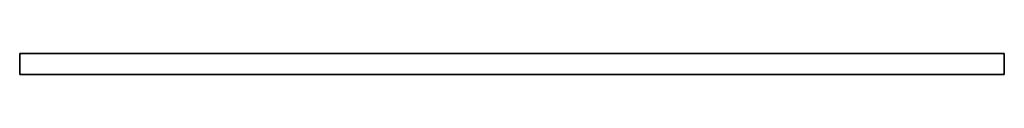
# Model space of a CAD drawing. Header units: millimetres. Extents: x 0 to 2500, y -17 to 36.
import ezdxf

# ---------------------------------------------------------------- set-up
doc = ezdxf.new("R2010")
doc.units = ezdxf.units.MM
doc.header["$LTSCALE"] = 10
doc.layers.add('3DD-cke-_BESCH_sich_laufhor_hilf', color=1, linetype='Continuous')
doc.layers.add('3DD-cke-_BESCH_sich_laufhor_hilf_wnz', color=1, linetype='Continuous')

msp = doc.modelspace()

# ---------------------------------------------------------------- linework, layer by layer
at = {"layer": '3DD-cke-_BESCH_sich_laufhor_hilf_wnz'}
msp.add_polyline3d([(0, 36, 0), (0, 36, 0), (0, 36, 0), (0, 36, 0), (0, 36, 0), (0, 36, 0), (0, -17, 0), (0, -17, -33), (0, 36, -33), (0, -17, -33), (2500, -17, -33), (2500, 36, -33), (2500, -17, -33), (2500, -17, 0), (2500, 36, 0), (2500, -17, 0), (0, -17, 0), (0, 36, 0), (0, 36, -33), (2500, 36, -33), (2500, 36, 0), (0, 36, 0)], dxfattribs=at)

# ---------------------------------------------------------------- meshes
at = {"layer": '3DD-cke-_BESCH_sich_laufhor_hilf'}
mesh = msp.add_polymesh((6, 3), dxfattribs=at)
for k, corner in enumerate([(2500, 36), (2500, -17), (2500, -17), (0, 36), (0, -17), (0, -17), (0, 36, -33), (0, -17, -33), (0, -17), (2500, 36, -33), (2500, -17, -33), (2500, -17), (2500, 36, -33), (2500, 36, -33), (2500, 36), (0, 36, -33), (0, 36, -33), (0, 36)]):
    mesh.set_mesh_vertex(divmod(k, 3), corner)

doc.saveas('drawing.dxf')
